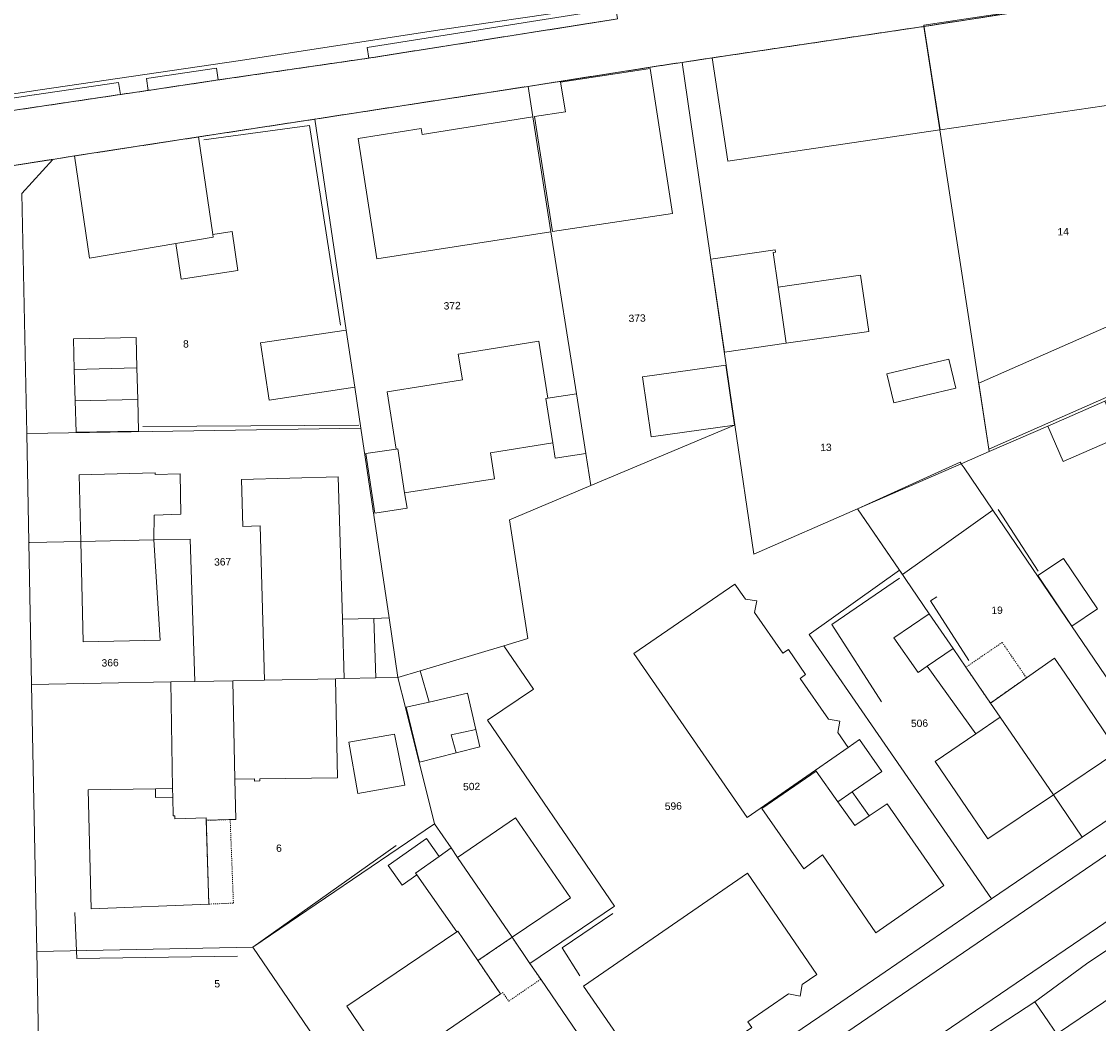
# Model space of a CAD drawing. Header units: millimetres. Extents: x -191 to 81095, y -508122 to 28741.
# Tile 51 of 255: x 4995 to 5098, y 9683 to 9779. Entities that reach past the tile are written whole.
import ezdxf

# ---------------------------------------------------------------- set-up
doc = ezdxf.new("R2010")
doc.units = ezdxf.units.MM
for name, pattern in [('VE22-087 DB - VST Hervest-Dorsten ALK VA2736$0$1', [0]), ('VE22-087 DB - VST Hervest-Dorsten ALK VA2736$0$2', [0.16, 0.06, -0.1]), ('VE22-087 DB - VST Hervest-Dorsten ALK VA2736$0$3', [0.26, 0.11, -0.15])]:
    doc.linetypes.add(name, pattern=pattern)
for name, color, linetype, lineweight in [('VE22-087 DB - VST Hervest-Dorsten ALK VA2736$0$AX_Bauteil', 7, 'VE22-087 DB - VST Hervest-Dorsten ALK VA2736$0$1', 18), ('VE22-087 DB - VST Hervest-Dorsten ALK VA2736$0$AX_Flurstueck', 9, 'VE22-087 DB - VST Hervest-Dorsten ALK VA2736$0$1', 18), ('VE22-087 DB - VST Hervest-Dorsten ALK VA2736$0$AX_Gebaeude', 7, 'VE22-087 DB - VST Hervest-Dorsten ALK VA2736$0$1', 18), ('VE22-087 DB - VST Hervest-Dorsten ALK VA2736$0$AX_SonstigesBauwerkOderSonstigeEinrichtung', 7, 'VE22-087 DB - VST Hervest-Dorsten ALK VA2736$0$1', 18), ('VE22-087 DB - VST Hervest-Dorsten ALK VA2736$0$AX_Strassenverkehr', 7, 'VE22-087 DB - VST Hervest-Dorsten ALK VA2736$0$1', 18), ('VE22-087 DB - VST Hervest-Dorsten ALK VA2736$0$AX_Strassenverkehrsanlage', 7, 'VE22-087 DB - VST Hervest-Dorsten ALK VA2736$0$1', 18), ('VE22-087 DB - VST Hervest-Dorsten ALK VA2736$0$AX_Vegetationsmerkmal', 7, 'VE22-087 DB - VST Hervest-Dorsten ALK VA2736$0$1', 18), ('VE22-087 DB - VST Hervest-Dorsten ALK VA2736$0$AX_Weg', 7, 'VE22-087 DB - VST Hervest-Dorsten ALK VA2736$0$1', 18), ('VE22-087 DB - VST Hervest-Dorsten ALK VA2736$0$AX_Wohnbauflaeche', 7, 'VE22-087 DB - VST Hervest-Dorsten ALK VA2736$0$1', 18)]:
    doc.layers.add(name, color=color, linetype=linetype, lineweight=lineweight)
doc.layers.add('XREF ALK Kataster', color=251, linetype='Continuous')
doc.styles.add('VE22-087 DB - VST Hervest-Dorsten ALK VA2736$0$0', font='arial.ttf')

# ---------------------------------------------------------------- blocks, each defined once
blk = doc.blocks.new('VE22-087 DB - VST Hervest-Dorsten ALK VA2736')
at = {"layer": 'VE22-087 DB - VST Hervest-Dorsten ALK VA2736$0$AX_Bauteil', "color": 7, "linetype": 'VE22-087 DB - VST Hervest-Dorsten ALK VA2736$0$1', "lineweight": 13, "ltscale": 0.5}
for points in [[(5038.36, 9711.4, 0), (5036.01, 9710.86, 0), (5036.49, 9709.15, 0), (5038.75, 9709.73, 0)], [(5075.01, 9710.43, 0), (5073.93, 9709.68, 0), (5070.8, 9707.51, 0), (5070.86, 9707.42, 0), (5072.94, 9704.49, 0), (5074.32, 9705.43, 0), (5077.16, 9707.36, 0)], [(5007.74, 9705.73, 0), (5007.76, 9704.88, 0), (5009.41, 9704.91, 0), (5009.39, 9705.76, 0)], [(5074.32, 9705.43, 0), (5072.94, 9704.49, 0), (5074.57, 9702.2, 0), (5075.95, 9703.13, 0)]]:
    blk.add_polyline3d(points, close=True, dxfattribs=at)
at = {"layer": 'VE22-087 DB - VST Hervest-Dorsten ALK VA2736$0$AX_Flurstueck', "linetype": 'VE22-087 DB - VST Hervest-Dorsten ALK VA2736$0$1', "lineweight": 13, "ltscale": 0.5}
for points in [[(4969.09, 9782.44, 0), (4967.5, 9778.89, 0), (4966.7, 9777.11, 0), (4962.67, 9768.15, 0), (4961.85, 9766.37, 0), (4960.3, 9762.95, 0), (4982.36, 9766.41, 0), (4983.65, 9765.46, 0), (4985.75, 9763.92, 0), (4989.46, 9764.51, 0), (4997.94, 9765.84, 0), (5000.01, 9766.16, 0), (5011.87, 9767.98, 0), (5022.99, 9769.68, 0), (5043.35, 9772.81, 0), (5056.08, 9774.8, 0), (5058.06, 9775.1, 0), (5060.94, 9775.53, 0), (5081.16, 9778.53, 0), (5104.15, 9782.08, 0)], [(4996.9, 9664.7, 0), (4996.41, 9690.18, 0), (4995.91, 9715.67, 0), (4995.65, 9729.24, 0), (4995.45, 9739.65, 0), (4995, 9762.57, 0), (4997.94, 9765.84, 0), (4989.46, 9764.51, 0), (4985.75, 9763.92, 0), (4979.8, 9763, 0), (4985.9, 9758.94, 0), (4986.77, 9719.63, 0), (4987.04, 9709.33, 0), (4987.12, 9706.33, 0), (4987.36, 9696.76, 0), (4987.53, 9690.4, 0), (4987.77, 9680.86, 0)], [(5081.45, 9678.63, 0), (5091.76, 9685.36, 0), (5096.7, 9688.99, 0), (5112.32, 9699.42, 0)], [(5104.98, 9706.98, 0), (5096.3, 9701.09, 0), (5087.63, 9695.2, 0), (5076.97, 9687.89, 0), (5072.02, 9684.51, 0), (5067.06, 9681.13, 0), (5062.11, 9677.74, 0), (5054.7, 9672.68, 0), (5037.37, 9660.86, 0), (5000.87, 9635.94, 0), (4989.44, 9628.11, 0), (4987.43, 9626.78, 0), (4971.93, 9616.23, 0), (4960.03, 9608.11, 0), (4948.12, 9599.99, 0), (4913.55, 9576.43, 0), (4912.44, 9575.67, 0), (4903.27, 9520.63, 0)]]:
    blk.add_polyline3d(points, dxfattribs=at)
for points in [[(5108.72, 9750.45, 0), (5108.2, 9754.05, 0), (5107.3, 9760.23, 0), (5104.15, 9782.08, 0), (5081.16, 9778.53, 0), (5082.68, 9768.65, 0), (5087.38, 9738.17, 0), (5087.41, 9737.94, 0), (5093, 9740.37, 0), (5098.45, 9742.75, 0), (5109.15, 9747.42, 0), (5109.11, 9747.75, 0)], [(5081.16, 9778.53, 0), (5060.94, 9775.53, 0), (5058.06, 9775.1, 0), (5063.12, 9740.47, 0), (5064.92, 9728.13, 0), (5074.83, 9732.45, 0), (5084.73, 9736.77, 0), (5087.41, 9737.94, 0), (5087.38, 9738.17, 0), (5082.68, 9768.65, 0)], [(5063.12, 9740.47, 0), (5058.06, 9775.1, 0), (5056.08, 9774.8, 0), (5043.35, 9772.81, 0), (5043.81, 9769.9, 0), (5045.54, 9758.92, 0), (5047.97, 9743.44, 0), (5048.87, 9737.74, 0), (5049.35, 9734.69, 0), (5063.06, 9740.44, 0)], [(5049.35, 9734.69, 0), (5048.87, 9737.74, 0), (5047.97, 9743.44, 0), (5045.54, 9758.92, 0), (5043.81, 9769.9, 0), (5043.35, 9772.81, 0), (5022.99, 9769.68, 0), (5025.98, 9749.52, 0), (5026.79, 9744.07, 0), (5027.38, 9740.15, 0), (5030.07, 9722.05, 0), (5030.92, 9716.35, 0), (5033.05, 9716.99, 0), (5041.04, 9719.37, 0), (5043.33, 9720.06, 0), (5041.57, 9731.42, 0)], [(5025.98, 9749.52, 0), (5022.99, 9769.68, 0), (5011.87, 9767.98, 0), (5000.01, 9766.16, 0), (4997.94, 9765.84, 0), (4995, 9762.57, 0), (4995.45, 9739.65, 0), (5027.38, 9740.15, 0), (5026.79, 9744.07, 0)], [(5111.29, 9732.65, 0), (5110.43, 9738.59, 0), (5109.27, 9746.65, 0), (5109.15, 9747.42, 0), (5098.45, 9742.75, 0), (5093, 9740.37, 0), (5087.41, 9737.94, 0), (5084.73, 9736.77, 0), (5085.01, 9736.36, 0), (5087.74, 9732.34, 0), (5104.94, 9707.04, 0), (5104.98, 9706.98, 0), (5132.94, 9725.96, 0), (5136.41, 9734.03, 0), (5136.08, 9736.28, 0)], [(4995.45, 9739.65, 0), (4995.65, 9729.24, 0), (4995.75, 9729.25, 0), (5000.62, 9729.35, 0), (5007.6, 9729.49, 0), (5011.06, 9729.56, 0), (5011.51, 9715.97, 0), (5015.15, 9716.04, 0), (5018.17, 9716.1, 0), (5024.94, 9716.23, 0), (5025.79, 9716.25, 0), (5028.79, 9716.31, 0), (5030.92, 9716.35, 0), (5030.07, 9722.05, 0), (5027.38, 9740.15, 0)], [(5043.33, 9720.06, 0), (5041.04, 9719.37, 0), (5043.86, 9715.23, 0), (5039.49, 9712.28, 0), (5051.61, 9694.5, 0), (5043.52, 9689.05, 0), (5044.56, 9687.53, 0), (5054.7, 9672.68, 0), (5062.11, 9677.74, 0), (5067.06, 9681.13, 0), (5072.02, 9684.51, 0), (5076.97, 9687.89, 0), (5087.63, 9695.2, 0), (5085.58, 9698.17, 0), (5070.21, 9720.47, 0), (5078.84, 9726.6, 0), (5074.83, 9732.45, 0), (5064.92, 9728.13, 0), (5063.12, 9740.47, 0), (5063.06, 9740.44, 0), (5049.35, 9734.69, 0), (5041.57, 9731.42, 0)], [(5104.94, 9707.04, 0), (5087.74, 9732.34, 0), (5085.01, 9736.36, 0), (5084.73, 9736.77, 0), (5074.83, 9732.45, 0), (5078.84, 9726.6, 0), (5081.68, 9722.44, 0), (5083.95, 9719.13, 0), (5085.18, 9717.33, 0), (5087.52, 9713.91, 0), (5088.46, 9712.55, 0), (5093.54, 9705.13, 0), (5096.3, 9701.09, 0), (5104.98, 9706.98, 0)], [(5011.06, 9729.56, 0), (5007.6, 9729.49, 0), (5000.62, 9729.35, 0), (4995.75, 9729.25, 0), (4995.65, 9729.24, 0), (4995.91, 9715.67, 0), (5009.21, 9715.93, 0), (5011.51, 9715.97, 0)], [(5093.54, 9705.13, 0), (5088.46, 9712.55, 0), (5087.52, 9713.91, 0), (5085.18, 9717.33, 0), (5083.95, 9719.13, 0), (5081.68, 9722.44, 0), (5078.84, 9726.6, 0), (5070.21, 9720.47, 0), (5085.58, 9698.17, 0), (5087.63, 9695.2, 0), (5096.3, 9701.09, 0)], [(5043.86, 9715.23, 0), (5041.04, 9719.37, 0), (5033.05, 9716.99, 0), (5030.92, 9716.35, 0), (5031.63, 9713.5, 0), (5034.42, 9702.39, 0), (5036, 9700.07, 0), (5036.62, 9699.17, 0), (5041.83, 9691.54, 0), (5043.52, 9689.05, 0), (5051.61, 9694.5, 0), (5039.49, 9712.28, 0)], [(5025.79, 9716.25, 0), (5024.94, 9716.23, 0), (5018.17, 9716.1, 0), (5015.15, 9716.04, 0), (5011.51, 9715.97, 0), (5009.21, 9715.93, 0), (4995.91, 9715.67, 0), (4996.41, 9690.18, 0), (5017.05, 9690.58, 0), (5034.42, 9702.39, 0), (5031.63, 9713.5, 0), (5030.92, 9716.35, 0), (5028.79, 9716.31, 0)], [(5043.52, 9689.05, 0), (5041.83, 9691.54, 0), (5036.62, 9699.17, 0), (5036, 9700.07, 0), (5034.42, 9702.39, 0), (5017.05, 9690.58, 0), (5026.75, 9676.4, 0), (5028.75, 9673.47, 0), (5028.92, 9673.22, 0), (5034.27, 9665.4, 0), (5037.37, 9660.86, 0), (5054.7, 9672.68, 0), (5044.56, 9687.53, 0)], [(5112.32, 9699.42, 0), (5096.7, 9688.99, 0), (5091.76, 9685.36, 0), (5101.03, 9671.81, 0), (5107.98, 9672.79, 0), (5128.52, 9675.83, 0), (5126.38, 9678.83, 0)], [(4996.41, 9690.18, 0), (4996.9, 9664.7, 0), (5012.14, 9664.97, 0), (5013.97, 9665, 0), (5016.91, 9665.05, 0), (5028.92, 9673.22, 0), (5028.75, 9673.47, 0), (5026.75, 9676.4, 0), (5017.05, 9690.58, 0)], [(5081.45, 9678.63, 0), (5072.18, 9672.32, 0), (5092.92, 9642.08, 0), (5097.78, 9606.84, 0), (5098.82, 9607.11, 0), (5101.72, 9607.87, 0), (5104.62, 9608.62, 0), (5107.52, 9609.37, 0), (5110.05, 9610.03, 0), (5108.68, 9619.43, 0), (5106.84, 9632.09, 0), (5105.18, 9643.47, 0), (5103.53, 9654.67, 0), (5102.34, 9662.86, 0), (5101.03, 9671.81, 0), (5091.76, 9685.36, 0)]]:
    blk.add_polyline3d(points, close=True, dxfattribs=at)
at = {"layer": 'VE22-087 DB - VST Hervest-Dorsten ALK VA2736$0$AX_Gebaeude', "color": 7, "linetype": 'VE22-087 DB - VST Hervest-Dorsten ALK VA2736$0$1', "lineweight": 13, "ltscale": 0.5}
for points in [[(5102.3, 9771.51, 0), (5100.75, 9781.63, 0), (5081.16, 9778.65, 0), (5082.73, 9768.65, 0)], [(5082.68, 9768.65, 0), (5081.16, 9778.53, 0), (5060.94, 9775.53, 0), (5062.43, 9765.65, 0)], [(5057.16, 9760.68, 0), (5055.03, 9774.51, 0), (5046.45, 9773.2, 0), (5046.93, 9770.39, 0), (5043.97, 9769.92, 0), (5045.68, 9758.94, 0)], [(5033.23, 9768.22, 0), (5033.14, 9768.78, 0), (5027.12, 9767.84, 0), (5028.91, 9756.34, 0), (5045.54, 9758.92, 0), (5043.81, 9769.9, 0)], [(5011.87, 9767.98, 0), (5000.01, 9766.16, 0), (5001.45, 9756.4, 0), (5009.69, 9757.81, 0), (5013.26, 9758.42, 0), (5013.22, 9758.67, 0)], [(5015.62, 9755.21, 0), (5015.07, 9758.94, 0), (5013.22, 9758.67, 0), (5013.26, 9758.42, 0), (5009.69, 9757.81, 0), (5010.2, 9754.39, 0)], [(5066.99, 9756.97, 0), (5066.96, 9757.21, 0), (5060.8, 9756.32, 0), (5062.11, 9747.42, 0), (5068.02, 9748.27, 0), (5067.24, 9753.63, 0), (5066.76, 9756.94, 0)], [(5075.12, 9754.78, 0), (5067.24, 9753.63, 0), (5068.02, 9748.27, 0), (5075.9, 9749.4, 0)], [(5108.2, 9754.05, 0), (5086.42, 9744.47, 0), (5087.38, 9738.17, 0), (5109.11, 9747.75, 0), (5108.72, 9750.45, 0)], [(5025.98, 9749.52, 0), (5017.78, 9748.3, 0), (5018.6, 9742.85, 0), (5026.79, 9744.07, 0)], [(4999.92, 9748.7, 0), (5000, 9745.78, 0), (5005.98, 9745.92, 0), (5005.91, 9748.83, 0), (4999.93, 9748.7, 0)], [(5040.15, 9735.33, 0), (5039.76, 9737.82, 0), (5045.72, 9738.75, 0), (5045.06, 9742.99, 0), (5045.24, 9743.02, 0), (5044.37, 9748.46, 0), (5036.68, 9747.24, 0), (5037.08, 9744.77, 0), (5029.88, 9743.64, 0), (5030.74, 9738.16, 0), (5030.91, 9738.18, 0), (5031.56, 9733.98, 0)], [(5000, 9745.78, 0), (5000.08, 9742.79, 0), (5006.06, 9742.9, 0), (5005.98, 9745.92, 0)], [(5063.06, 9740.44, 0), (5062.26, 9746.17, 0), (5054.28, 9745.07, 0), (5055.11, 9739.33, 0)], [(5083.55, 9746.75, 0), (5077.63, 9745.35, 0), (5078.29, 9742.57, 0), (5084.21, 9743.97, 0)], [(5000.08, 9742.78, 0), (5000.16, 9739.79, 0), (5006.13, 9739.88, 0), (5006.06, 9742.89, 0)], [(5047.97, 9743.44, 0), (5045.24, 9743.02, 0), (5045.06, 9742.99, 0), (5045.72, 9738.75, 0), (5045.95, 9737.3, 0), (5048.87, 9737.74, 0)], [(5098.45, 9742.75, 0), (5093, 9740.37, 0), (5094.48, 9736.98, 0), (5099.94, 9739.36, 0)], [(5031.56, 9733.98, 0), (5030.91, 9738.18, 0), (5030.74, 9738.16, 0), (5027.84, 9737.73, 0), (5028.7, 9732.05, 0), (5031.79, 9732.53, 0)], [(5084.73, 9736.77, 0), (5084.63, 9736.92, 0), (5074.83, 9732.45, 0), (5079.11, 9726.19, 0), (5087.74, 9732.34, 0), (5085.01, 9736.36, 0)], [(5007.71, 9735.9, 0), (5000.46, 9735.71, 0), (5000.62, 9729.35, 0), (5007.6, 9729.49, 0), (5007.64, 9731.86, 0), (5010.19, 9731.94, 0), (5010.1, 9735.8, 0), (5007.71, 9735.74, 0)], [(5016.09, 9730.78, 0), (5017.74, 9730.83, 0), (5018.17, 9716.1, 0), (5024.94, 9716.23, 0), (5025.79, 9716.25, 0), (5025.62, 9721.91, 0), (5025.21, 9735.53, 0), (5015.96, 9735.26, 0)], [(5007.6, 9729.49, 0), (5000.62, 9729.35, 0), (5000.85, 9719.76, 0), (5008.2, 9719.91, 0)], [(5094.51, 9727.73, 0), (5092.07, 9726.08, 0), (5095.3, 9721.26, 0), (5097.74, 9722.92, 0)], [(5078.3, 9720.13, 0), (5080.61, 9716.83, 0), (5081.47, 9717.42, 0), (5083.95, 9719.13, 0), (5081.68, 9722.44, 0)], [(5028.79, 9716.31, 0), (5028.62, 9722, 0), (5025.62, 9721.91, 0), (5025.79, 9716.25, 0)], [(5030.07, 9722.05, 0), (5028.62, 9722, 0), (5028.79, 9716.31, 0), (5030.92, 9716.35, 0)], [(5094.64, 9716.75, 0), (5093.66, 9718.2, 0), (5090.96, 9716.32, 0), (5087.52, 9713.91, 0), (5088.46, 9712.55, 0), (5093.54, 9705.13, 0), (5099.71, 9709.27, 0)], [(5033.89, 9714.01, 0), (5033.05, 9716.99, 0), (5030.92, 9716.35, 0), (5031.63, 9713.5, 0), (5031.69, 9713.51, 0)], [(5009.41, 9704.91, 0), (5009.44, 9703.15, 0), (5009.59, 9703.15, 0), (5009.6, 9702.85, 0), (5012.6, 9702.96, 0), (5012.61, 9702.71, 0), (5014.89, 9702.78, 0), (5015.43, 9702.79, 0), (5015.35, 9706.65, 0), (5015.15, 9716.04, 0), (5011.51, 9715.97, 0), (5009.21, 9715.93, 0), (5009.39, 9705.76, 0)], [(5024.94, 9716.23, 0), (5018.17, 9716.1, 0), (5015.15, 9716.04, 0), (5015.35, 9706.65, 0), (5017.22, 9706.67, 0), (5017.22, 9706.46, 0), (5017.73, 9706.48, 0), (5017.72, 9706.68, 0), (5025.13, 9706.76, 0)], [(5037.57, 9714.85, 0), (5033.89, 9714.01, 0), (5031.69, 9713.51, 0), (5032.98, 9708.26, 0), (5036.49, 9709.15, 0), (5038.75, 9709.73, 0), (5038.36, 9711.4, 0)], [(5031.58, 9706.06, 0), (5030.58, 9710.94, 0), (5026.24, 9710.19, 0), (5027.09, 9705.28, 0)], [(5077.16, 9707.36, 0), (5075.01, 9710.43, 0), (5073.93, 9709.68, 0), (5070.8, 9707.51, 0), (5070.86, 9707.42, 0), (5065.7, 9703.84, 0), (5069.69, 9698.09, 0), (5071.47, 9699.41, 0), (5076.59, 9691.95, 0), (5083.06, 9696.48, 0), (5077.66, 9704.28, 0), (5075.95, 9703.13, 0), (5074.32, 9705.43, 0)], [(5007.74, 9705.73, 0), (5001.32, 9705.61, 0), (5001.61, 9694.26, 0), (5012.85, 9694.71, 0), (5012.61, 9702.71, 0), (5012.6, 9702.96, 0), (5009.6, 9702.85, 0), (5009.59, 9703.15, 0), (5009.44, 9703.15, 0), (5009.41, 9704.91, 0), (5009.39, 9705.76, 0)], [(5042.15, 9702.96, 0), (5036.62, 9699.17, 0), (5041.83, 9691.54, 0), (5047.39, 9695.3, 0)], [(5033.66, 9700.98, 0), (5030, 9698.4, 0), (5031.33, 9696.53, 0), (5032.71, 9697.5, 0), (5032.59, 9697.67, 0), (5034.86, 9699.27, 0)], [(5036.62, 9699.17, 0), (5036, 9700.07, 0), (5034.86, 9699.27, 0), (5032.59, 9697.67, 0), (5032.71, 9697.5, 0), (5036.55, 9692.05, 0), (5036.64, 9692.11, 0), (5038.55, 9689.31, 0), (5041.83, 9691.54, 0)], [(5070.95, 9688, 0), (5064.31, 9697.65, 0), (5048.64, 9686.88, 0), (5055.31, 9677.23, 0), (5056.7, 9678.19, 0), (5057.82, 9677.97, 0), (5058.02, 9679.09, 0), (5061.88, 9681.75, 0), (5062.25, 9681.22, 0), (5064.72, 9682.92, 0), (5064.35, 9683.45, 0), (5068.24, 9686.13, 0), (5069.34, 9685.92, 0), (5069.53, 9687.02, 0)], [(5038.55, 9689.31, 0), (5036.64, 9692.11, 0), (5036.55, 9692.05, 0), (5026.05, 9684.95, 0), (5030.15, 9678.92, 0), (5030.33, 9679.04, 0), (5033.41, 9681.15, 0), (5040.72, 9686.13, 0)], [(5102.83, 9681.04, 0), (5099.43, 9686.08, 0), (5093.93, 9682.36, 0), (5098.21, 9676.11, 0), (5100.75, 9677.84, 0), (5099.92, 9679.07, 0)]]:
    blk.add_polyline3d(points, close=True, dxfattribs=at)
at = {"layer": 'VE22-087 DB - VST Hervest-Dorsten ALK VA2736$0$AX_SonstigesBauwerkOderSonstigeEinrichtung', "color": 7, "linetype": 'VE22-087 DB - VST Hervest-Dorsten ALK VA2736$0$3', "lineweight": 13, "ltscale": 0.5}
for points in [[(5088.65, 9719.7, 0), (5085.18, 9717.33, 0), (5087.52, 9713.91, 0), (5090.96, 9716.32, 0)], [(5014.89, 9702.78, 0), (5012.61, 9702.71, 0), (5012.85, 9694.71, 0), (5015.2, 9694.8, 0)], [(5041.83, 9691.54, 0), (5038.55, 9689.31, 0), (5040.72, 9686.13, 0), (5040.93, 9686.27, 0), (5041.5, 9685.44, 0), (5044.56, 9687.53, 0), (5043.52, 9689.05, 0)]]:
    blk.add_polyline3d(points, close=True, dxfattribs=at)
at = {"layer": 'VE22-087 DB - VST Hervest-Dorsten ALK VA2736$0$AX_Strassenverkehr', "color": 253, "linetype": 'VE22-087 DB - VST Hervest-Dorsten ALK VA2736$0$1', "lineweight": 13, "ltscale": 0.5, "true_color": 0x999999}
for points in [[(4985.89, 9780.13, 0), (4971.41, 9777.93, 0), (4966.7, 9777.11, 0), (4962.67, 9768.15, 0), (4964.06, 9767.74, 0), (4965.67, 9767.54, 0), (4966.59, 9767.52, 0), (4976.75, 9769.04, 0), (4996.17, 9772.01, 0), (4996.18, 9772.01, 0), (5004.23, 9773.18, 0), (5004.4, 9772.03, 0), (5007.04, 9772.42, 0), (5006.88, 9773.56, 0), (5013.59, 9774.54, 0), (5013.75, 9773.42, 0), (5028.14, 9775.51, 0), (5027.98, 9776.53, 0), (5051.75, 9780.27, 0)], [(4996.9, 9664.7, 0), (4996.41, 9690.18, 0), (4995.91, 9715.67, 0), (4995.65, 9729.24, 0), (4995.45, 9739.65, 0), (4995, 9762.57, 0), (4997.94, 9765.84, 0), (4989.46, 9764.51, 0)]]:
    blk.add_polyline3d(points, dxfattribs=at)
for points in [[(5051.75, 9780.27, 0), (5027.98, 9776.53, 0), (5028.14, 9775.51, 0), (5051.91, 9779.25, 0)], [(5013.59, 9774.54, 0), (5006.88, 9773.56, 0), (5007.04, 9772.42, 0), (5013.75, 9773.42, 0)], [(4996.18, 9772.01, 0), (4996.17, 9772.01, 0), (4976.75, 9769.04, 0), (4966.59, 9767.52, 0), (4965.67, 9767.54, 0), (4964.06, 9767.74, 0), (4962.67, 9768.15, 0), (4961.85, 9766.37, 0), (4963.29, 9766.29, 0), (4966.36, 9766.38, 0), (4975.3, 9767.53, 0), (4991.26, 9770.08, 0), (5004.4, 9772.03, 0), (5004.23, 9773.18, 0)]]:
    blk.add_polyline3d(points, close=True, dxfattribs=at)
at = {"layer": 'VE22-087 DB - VST Hervest-Dorsten ALK VA2736$0$AX_Strassenverkehrsanlage', "color": 7, "linetype": 'VE22-087 DB - VST Hervest-Dorsten ALK VA2736$0$1', "lineweight": 13, "ltscale": 0.5, "true_color": 0xf7f7f0}
blk.add_polyline3d([(4964.06, 9767.74, 0), (4967.41, 9768.05, 0), (4996.74, 9772.48, 0), (5015.65, 9775.25, 0), (5035.15, 9778.23, 0), (5060.7, 9781.98, 0)], dxfattribs=at)
at = {"layer": 'VE22-087 DB - VST Hervest-Dorsten ALK VA2736$0$AX_Vegetationsmerkmal', "color": 7, "linetype": 'VE22-087 DB - VST Hervest-Dorsten ALK VA2736$0$1', "lineweight": 13, "ltscale": 0.5}
for points in [[(5025.43, 9750, 0), (5022.47, 9769.06, 0), (5012.36, 9767.7, 0)], [(5006.55, 9740.32, 0), (5027.19, 9740.46, 0)], [(5092.09, 9726.52, 0), (5088.27, 9732.39, 0)], [(5077.11, 9714.02, 0), (5072.38, 9721.42, 0), (5078.85, 9725.83, 0)], [(5085.47, 9717.99, 0), (5081.79, 9723.67, 0), (5082.42, 9724.06, 0)], [(5000.06, 9693.9, 0), (5000.24, 9689.52, 0), (5015.59, 9689.73, 0)], [(5048.29, 9687.86, 0), (5046.6, 9690.52, 0), (5051.44, 9693.82, 0)]]:
    blk.add_polyline3d(points, dxfattribs=at)
at = {"layer": 'VE22-087 DB - VST Hervest-Dorsten ALK VA2736$0$AX_Weg', "color": 7, "linetype": 'VE22-087 DB - VST Hervest-Dorsten ALK VA2736$0$2', "lineweight": 13, "ltscale": 0.5}
for points in [[(5051.91, 9779.25, 0), (5028.14, 9775.51, 0), (5013.75, 9773.42, 0), (5007.04, 9772.42, 0), (5004.4, 9772.03, 0), (4991.26, 9770.08, 0)], [(4989.46, 9764.51, 0), (4997.94, 9765.84, 0), (5000.01, 9766.16, 0), (5011.87, 9767.98, 0), (5022.99, 9769.68, 0), (5043.35, 9772.81, 0), (5056.08, 9774.8, 0), (5058.06, 9775.1, 0), (5060.94, 9775.53, 0), (5081.16, 9778.53, 0), (5104.15, 9782.08, 0)]]:
    blk.add_polyline3d(points, dxfattribs=at)
at = {"layer": 'VE22-087 DB - VST Hervest-Dorsten ALK VA2736$0$AX_Flurstueck', "char_height": 0.7, "attachment_point": 2, "rotation": 1.5894, "style": 'VE22-087 DB - VST Hervest-Dorsten ALK VA2736$0$0', "bg_fill": 3, "box_fill_scale": 1, "bg_fill_color": 256, "bg_fill_transparency": 0}
for s, insert in [('14', (5094.47, 9759.28)), ('372', (5036.09, 9752.21)), ('373', (5053.76, 9751.02)), ('8', (5010.65, 9748.56)), ('13', (5071.8, 9738.68)), ('367', (5014.16, 9727.75)), ('19', (5088.15, 9723.12)), ('366', (5003.41, 9718.11)), ('506', (5080.74, 9712.33)), ('502', (5037.95, 9706.29)), ('596', (5057.22, 9704.42)), ('6', (5019.54, 9700.4)), ('5', (5013.64, 9687.45))]:
    blk.add_mtext(s, dxfattribs=dict(at, insert=insert))
at = {"layer": 'VE22-087 DB - VST Hervest-Dorsten ALK VA2736$0$AX_Bauteil', "color": 7, "linetype": 'VE22-087 DB - VST Hervest-Dorsten ALK VA2736$0$1', "lineweight": 13, "ltscale": 0.5}
blk.add_polyline3d([(5083.95, 9719.13, 0), (5081.47, 9717.42, 0), (5086.12, 9710.96, 0), (5088.46, 9712.55, 0), (5087.52, 9713.91, 0), (5085.18, 9717.33, 0)], close=True, dxfattribs=at)
at = {"layer": 'VE22-087 DB - VST Hervest-Dorsten ALK VA2736$0$AX_Gebaeude', "color": 7, "linetype": 'VE22-087 DB - VST Hervest-Dorsten ALK VA2736$0$1', "lineweight": 13, "ltscale": 0.5}
for points in [[(5065.22, 9723.67, 0), (5064.11, 9723.84, 0), (5063.12, 9725.27, 0), (5053.47, 9718.64, 0), (5064.28, 9702.98, 0), (5070.8, 9707.51, 0), (5073.93, 9709.68, 0), (5072.94, 9711.11, 0), (5073.14, 9712.18, 0), (5072.06, 9712.37, 0), (5069.36, 9716.27, 0), (5069.87, 9716.63, 0), (5068.23, 9719.03, 0), (5067.7, 9718.66, 0), (5064.99, 9722.57, 0)], [(5093.54, 9705.13, 0), (5088.46, 9712.55, 0), (5087.52, 9713.91, 0), (5085.18, 9717.33, 0), (5083.95, 9719.13, 0), (5081.47, 9717.42, 0), (5086.12, 9710.96, 0), (5082.25, 9708.34, 0), (5087.27, 9700.93, 0)]]:
    blk.add_polyline3d(points, close=True, dxfattribs=at)
at = {"layer": 'VE22-087 DB - VST Hervest-Dorsten ALK VA2736$0$AX_Strassenverkehr', "color": 253, "linetype": 'VE22-087 DB - VST Hervest-Dorsten ALK VA2736$0$1', "lineweight": 13, "ltscale": 0.5, "true_color": 0x999999}
for points in [[(5104.98, 9706.98, 0), (5096.3, 9701.09, 0), (5087.63, 9695.2, 0), (5076.97, 9687.89, 0), (5072.02, 9684.51, 0), (5067.06, 9681.13, 0), (5062.11, 9677.74, 0), (5054.7, 9672.68, 0), (5037.37, 9660.86, 0), (5000.87, 9635.94, 0), (4989.44, 9628.11, 0), (4987.43, 9626.78, 0), (4971.93, 9616.23, 0), (4960.03, 9608.11, 0), (4948.12, 9599.99, 0), (4913.55, 9576.43, 0), (4915.9, 9573.83, 0), (4915.24, 9572.49, 0), (4914.87, 9571.36, 0), (4914.33, 9569.48, 0), (4912.59, 9560.34, 0), (4906.21, 9524.91, 0)], [(5081.45, 9678.63, 0), (5091.76, 9685.36, 0), (5096.7, 9688.99, 0), (5112.32, 9699.42, 0)]]:
    blk.add_polyline3d(points, dxfattribs=at)
at = {"layer": 'VE22-087 DB - VST Hervest-Dorsten ALK VA2736$0$AX_Strassenverkehrsanlage', "color": 7, "linetype": 'VE22-087 DB - VST Hervest-Dorsten ALK VA2736$0$1', "lineweight": 13, "ltscale": 0.5, "true_color": 0xf7f7f0}
for points in [[(4997.44, 9633.58, 0), (4998.11, 9633.26, 0), (4998.88, 9632.96, 0), (4999.72, 9632.81, 0), (5000.56, 9632.85, 0), (5001.36, 9633.24, 0), (5006.95, 9636.95, 0), (5032.33, 9654.23, 0), (5072.59, 9681.65, 0), (5107.06, 9705.17, 0), (5137.52, 9726.19, 0)], [(4910.46, 9516.22, 0), (4913.8, 9536.29, 0), (4917.23, 9555.96, 0), (4918.78, 9564.99, 0), (4919, 9566.17, 0), (4919.32, 9567.32, 0), (4919.82, 9568.67, 0), (4920.3, 9569.76, 0), (4920.78, 9570.63, 0), (4921.36, 9571.41, 0), (4922.17, 9572.29, 0), (4923.34, 9573.4, 0), (4934.23, 9581.11, 0), (4955.16, 9595.32, 0), (4975.89, 9609.55, 0), (5006.16, 9630.11, 0), (5032.5, 9648.02, 0), (5062.89, 9668.71, 0), (5097.74, 9692.45, 0), (5122.15, 9709.14, 0)]]:
    blk.add_polyline3d(points, dxfattribs=at)
at = {"layer": 'VE22-087 DB - VST Hervest-Dorsten ALK VA2736$0$AX_Vegetationsmerkmal', "color": 7, "linetype": 'VE22-087 DB - VST Hervest-Dorsten ALK VA2736$0$1', "lineweight": 13, "ltscale": 0.5}
blk.add_polyline3d([(5017.05, 9690.58, 0), (5030.76, 9700.3, 0)], dxfattribs=at)
at = {"layer": 'VE22-087 DB - VST Hervest-Dorsten ALK VA2736$0$AX_Wohnbauflaeche', "color": 253, "linetype": 'VE22-087 DB - VST Hervest-Dorsten ALK VA2736$0$1', "lineweight": 13, "ltscale": 0.5, "true_color": 0x999999}
for points in [[(5067.06, 9681.13, 0), (5072.02, 9684.51, 0), (5076.97, 9687.89, 0), (5087.63, 9695.2, 0), (5096.3, 9701.09, 0), (5104.98, 9706.98, 0)], [(5104.15, 9782.08, 0), (5081.16, 9778.53, 0), (5060.94, 9775.53, 0), (5058.06, 9775.1, 0), (5063.12, 9740.47, 0), (5063.06, 9740.44, 0), (5049.35, 9734.69, 0), (5048.87, 9737.74, 0), (5047.97, 9743.44, 0), (5045.54, 9758.92, 0), (5043.81, 9769.9, 0), (5043.35, 9772.81, 0), (5022.99, 9769.68, 0), (5025.98, 9749.52, 0), (5026.79, 9744.07, 0), (5027.38, 9740.15, 0), (4995.45, 9739.65, 0), (4995.65, 9729.24, 0), (4995.91, 9715.67, 0), (4996.41, 9690.18, 0), (4996.9, 9664.7, 0)], [(5112.32, 9699.42, 0), (5096.7, 9688.99, 0), (5091.76, 9685.36, 0), (5081.45, 9678.63, 0)]]:
    blk.add_polyline3d(points, dxfattribs=at)

msp = doc.modelspace()

# ---------------------------------------------------------------- block references
at = {"layer": 'XREF ALK Kataster', "color": 251}
msp.add_blockref('VE22-087 DB - VST Hervest-Dorsten ALK VA2736', (0, 0), dxfattribs=at)

doc.saveas('drawing.dxf')
